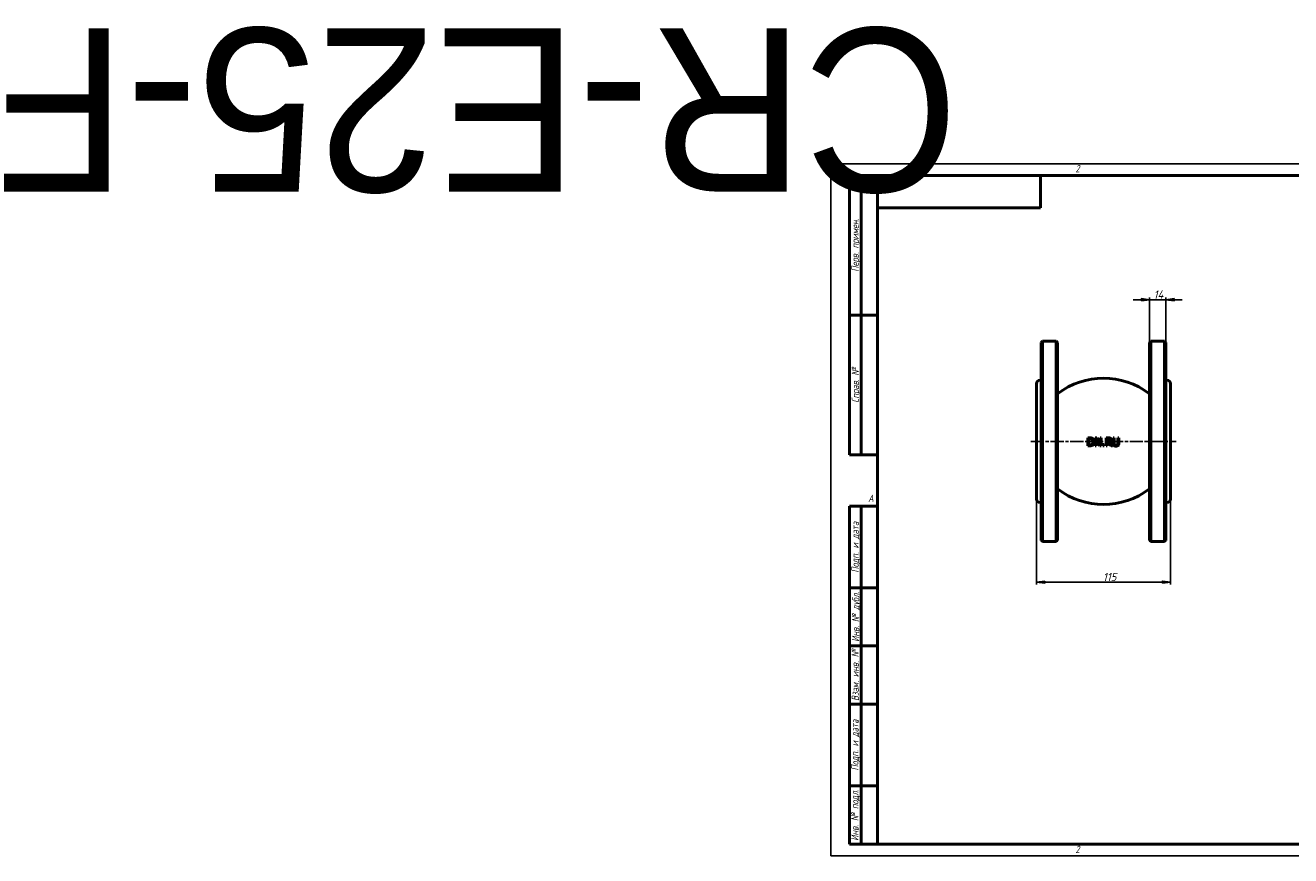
# Model space of a CAD drawing. Header units: millimetres. Extents: x -692 to 4500, y -139 to 713.
# Tile 1 of 3: x -692 to 395, y 0 to 713. Entities that reach past the tile are written whole.
import ezdxf
from ezdxf.enums import TextEntityAlignment as Align

# ---------------------------------------------------------------- set-up
doc = ezdxf.new("R2018")
doc.units = ezdxf.units.MM
doc.header["$LTSCALE"] = 2
doc.linetypes.add('CHAIN', pattern=[0.7087, 0.4724, -0.0591, 0.1181, -0.0591])
for name, color, linetype, lineweight in [('Видимый контур (ГОСТ)', 7, 'Continuous', 50), ('Кромка (ГОСТ)', 7, 'Continuous', 50), ('Обозначение (ГОСТ)', 7, 'Continuous', 25), ('Осевая линия (ГОСТ)', 7, 'Continuous', 25), ('Размер (ГОСТ)', 7, 'Continuous', 25), ('Эскизная геометрия (ГОСТ)', 7, 'Continuous', 50)]:
    doc.layers.add(name, color=color, linetype=linetype, lineweight=lineweight)
doc.styles.add('Альтернативный текст (ГОСТ)', font='arial.ttf', dxfattribs={"width": 0.8})
doc.styles.add('Обычный текст (ГОСТ)', font='GOST Common Italic.ttf')
doc.dimstyles.new('Обычный (ГОСТ)', dxfattribs={"dimscale": 2, "dimtxt": 3.5, "dimasz": 3.5, "dimexe": 1, "dimexo": 0, "dimgap": 0.5, "dimtad": 1, "dimtxsty": 'Обычный текст (ГОСТ)', "dimblk": 'Filled-1', "dimcen": 0.09, "dimdle": 15, "dimclrd": 256, "dimclre": 256, "dimclrt": 256, "dimazin": 2, "dimtfac": 0.714286, "dimtdec": 3, "dimtmove": 0, "dimatfit": 3, "dimfxl": 1, "dimtolj": 1, "dimlwd": 25, "dimlwe": 25, "dimarcsym": 0})

# ---------------------------------------------------------------- blocks, each defined once
blk = doc.blocks.new('Рамки ГОСТ - Рамка')
at = {"layer": 'Кромка (ГОСТ)', "lineweight": 25}
for p, q in [((0, 0), (0, 297)), ((0, 297), (420, 297)), ((420, 297), (420, 0)), ((420, 0), (0, 0))]:
    blk.add_line(p, q, dxfattribs=at)
at = {"layer": 'Кромка (ГОСТ)'}
for p, q in [((210, 292), (210, 297)), ((415, 292), (20, 292)), ((20, 292), (20, 5)), ((415, 5), (415, 292)), ((20, 5), (415, 5)), ((210, 5), (210, 0))]:
    blk.add_line(p, q, dxfattribs=at)
at = {"layer": 'Кромка (ГОСТ)', "char_height": 3.17, "attachment_point": 1, "style": 'Альтернативный текст (ГОСТ)'}
for s, insert, width in [('\\fGOST Common|b0|i1;{\\H3.1700;2}', (105, 296.5), 5.2328), ('\\fGOST Common|b0|i1;{\\H3.1700;1}', (315.02, 296.44), 5.2327), ('\\fGOST Common|b0|i1;{\\H3.1700;A}', (16, 155), 5.1335), ('\\fGOST Common|b0|i1;{\\H3.1700;A}', (416, 148.5), 5.0704), ('\\fGOST Common|b0|i1;{\\H3.1700;2}', (104.99, 4.3), 5.2328), ('\\fGOST Common|b0|i1;{\\H3.1700;1}', (315, 4.14), 6.6287), ('\\fGOST Common|b0|i1;{\\H3.1700;Формат А3}', (370, 4.39), 25.2103)]:
    blk.add_mtext(s, dxfattribs=dict(at, insert=insert, width=width))
blk = doc.blocks.new('ГОСТ - Доп. графы 1')
at = {"layer": 'Эскизная геометрия (ГОСТ)'}
for p, q in [((-12, 0), (-12, 145)), ((-12, 145), (0, 145)), ((-7, 145), (-7, 0)), ((-12, 110), (-7, 110)), ((-7, 110), (0, 110)), ((-12, 85), (-7, 85)), ((-7, 85), (0, 85)), ((-12, 60), (-7, 60)), ((-7, 60), (0, 60)), ((-12, 25), (-7, 25)), ((-7, 25), (0, 25)), ((0, 0), (-12, 0))]:
    blk.add_line(p, q, dxfattribs=at)
at = {"layer": 'Обозначение (ГОСТ)', "char_height": 3.17, "attachment_point": 5, "rotation": 90, "style": 'Альтернативный текст (ГОСТ)'}
for s, insert, width in [('\\fGOST Common|b0|i1;{\\H3.1700;Подп. и дата}', (-9.37, 127.41), 34.7679), ('\\fGOST Common|b0|i1;{\\H3.1700;Инв. № дубл.}', (-8.95, 97.55), 24.8438), ('\\fGOST Common|b0|i1;{\\H3.1700;Взам. инв. №}', (-9.58, 72.53), 24.8669), ('\\fGOST Common|b0|i1;{\\H3.1700;Подп. и дата}', (-9.5, 42.47), 35.1486), ('\\fGOST Common|b0|i1;{\\H3.1700;Инв. № подл.}', (-9.5, 12.41), 24.9618)]:
    blk.add_mtext(s, dxfattribs=dict(at, insert=insert, width=width))
at = {"layer": 'Обозначение (ГОСТ)', "lineweight": 30, "flags": 17}
for tag, p in [('Подп._и_дата_2', (-3.53, 127.51)), ('Инв._номер_дубликата', (-3.41, 97.47)), ('Взамен_инв._номера', (-3.46, 72.53)), ('Подп._и_дата_1', (-3.42, 42.35)), ('ИНВЕНТАРНЫЙ_НОМЕР', (-3.33, 12.68))]:
    blk.add_attdef(tag, text='', height=3.17, rotation=90, dxfattribs=at).set_placement(p, align=Align.MIDDLE_CENTER)
blk = doc.blocks.new('ГОСТ - Доп. графы 2')
at = {"layer": 'Эскизная геометрия (ГОСТ)'}
for p, q in [((-12, 0), (-12, 120)), ((-12, 120), (0, 120)), ((-7, 0), (-7, 120)), ((-12, 60), (0, 60)), ((0, 0), (-12, 0))]:
    blk.add_line(p, q, dxfattribs=at)
at = {"layer": 'Обозначение (ГОСТ)', "char_height": 3.17, "attachment_point": 5, "rotation": 90, "style": 'Альтернативный текст (ГОСТ)'}
for s, insert, width in [('\\fGOST Common|b0|i1;{\\H3.1700;Перв. примен.}', (-9.19, 90.05), 60.0143), ('\\fGOST Common|b0|i1;{\\H3.1700;Справ. №}', (-9.1, 30), 59.9357)]:
    blk.add_mtext(s, dxfattribs=dict(at, insert=insert, width=width))
at = {"layer": 'Обозначение (ГОСТ)', "lineweight": 30, "flags": 17}
for tag, p in [('Первичная_применяемость', (-3.65, 90.03)), ('Справочный_номер', (-3.55, 30.02))]:
    blk.add_attdef(tag, text='', height=3.17, rotation=90, dxfattribs=at).set_placement(p, align=Align.MIDDLE_CENTER)
blk = doc.blocks.new('ГОСТ - Доп. графы 3')
at = {"layer": 'Эскизная геометрия (ГОСТ)'}
for p, q in [((0, 0), (70, 0)), ((70, 0), (70, -14)), ((70, -14), (0, -14))]:
    blk.add_line(p, q, dxfattribs=at)
at = {"layer": 'Обозначение (ГОСТ)', "lineweight": 30}
blk.add_attdef('ОБОЗНАЧЕНИЕ', text='', height=5, rotation=180, dxfattribs=at).set_placement((34.94, -6.97), align=Align.MIDDLE_CENTER)
blk = doc.blocks.new('Filled-1')
at = {"color": 0}
for p, q in [((0, 0), (-1, 0.14)), ((-1, 0.14), (-1, -0.14)), ((-1, 0), (0, 0)), ((-1, -0.14), (0, 0))]:
    blk.add_line(p, q, dxfattribs=at)
at = {"color": 0, "flags": 128}
blk.add_lwpolyline([(-1, -0.14), (0, 0), (-1, 0.14), (-1, -0.14)], dxfattribs=at)
at = {"color": 0}
blk.add_solid([(-1, -0.14), (0, 0), (-1, 0.14), (-1, -0.14)], dxfattribs=at)
blk = doc.blocks.new('*D9')
at = {"layer": 'Defpoints', "color": 0, "linetype": 'Continuous', "transparency": 16777216}
for p in [(176.5, 306.2), (291.5, 306.2), (291.5, 234.8)]:
    blk.add_point(p, dxfattribs=at)
at = {"layer": 'Размер (ГОСТ)', "linetype": 'Continuous', "lineweight": 25, "transparency": 16777216}
for p, q in [((176.5, 306.2), (176.5, 232.8)), ((291.5, 306.2), (291.5, 232.8)), ((183.5, 234.8), (284.5, 234.8))]:
    blk.add_line(p, q, dxfattribs=at)
at = {"layer": 'Размер (ГОСТ)', "linetype": 'Continuous', "lineweight": 25, "transparency": 16777216, "xscale": 7, "yscale": 7, "zscale": 7, "rotation": 180}
blk.add_blockref('Filled-1', (176.5, 234.8), dxfattribs=at)
at = {"layer": 'Размер (ГОСТ)', "linetype": 'Continuous', "lineweight": 25, "transparency": 16777216, "xscale": 7, "yscale": 7, "zscale": 7}
blk.add_blockref('Filled-1', (291.5, 234.8), dxfattribs=at)
at = {"layer": 'Размер (ГОСТ)', "linetype": 'Continuous', "lineweight": 25, "transparency": 16777216, "insert": (233.5, 242.8), "char_height": 7, "attachment_point": 1, "style": 'Обычный текст (ГОСТ)'}
blk.add_mtext('\\A1;115', dxfattribs=at)
blk = doc.blocks.new('*D10')
at = {"layer": 'Defpoints', "color": 0, "linetype": 'Continuous', "transparency": 16777216}
for p in [(287.5, 477.2), (273.5, 440.7), (287.5, 440.7)]:
    blk.add_point(p, dxfattribs=at)
at = {"layer": 'Размер (ГОСТ)', "linetype": 'Continuous', "lineweight": 25, "transparency": 16777216}
for p, q in [((273.5, 440.7), (273.5, 479.2)), ((287.5, 440.7), (287.5, 479.2)), ((266.5, 477.2), (259.5, 477.2)), ((273.5, 477.2), (287.5, 477.2)), ((294.5, 477.2), (301.5, 477.2))]:
    blk.add_line(p, q, dxfattribs=at)
at = {"layer": 'Размер (ГОСТ)', "linetype": 'Continuous', "lineweight": 25, "transparency": 16777216, "xscale": 7, "yscale": 7, "zscale": 7}
blk.add_blockref('Filled-1', (273.5, 477.2), dxfattribs=at)
at = {"layer": 'Размер (ГОСТ)', "linetype": 'Continuous', "lineweight": 25, "transparency": 16777216, "xscale": 7, "yscale": 7, "zscale": 7, "rotation": 180}
blk.add_blockref('Filled-1', (287.5, 477.2), dxfattribs=at)
at = {"layer": 'Размер (ГОСТ)', "linetype": 'Continuous', "lineweight": 25, "transparency": 16777216, "insert": (277, 485.2), "char_height": 7, "attachment_point": 1, "style": 'Обычный текст (ГОСТ)'}
blk.add_mtext('\\A1;14', dxfattribs=at)

msp = doc.modelspace()

# ---------------------------------------------------------------- linework, layer by layer
at = {"layer": 'Видимый контур (ГОСТ)'}
for p, q in [((180.483, 440.667), (181.483, 441.667)), ((180.483, 270.667), (180.483, 440.667)), ((181.483, 441.667), (181.483, 269.667)), ((181.483, 441.667), (193.483, 441.667)), ((193.483, 269.667), (193.483, 441.667)), ((194.483, 440.667), (193.483, 441.667)), ((194.483, 440.667), (194.483, 270.667)), ((273.483, 440.667), (274.483, 441.667)), ((273.483, 270.667), (273.483, 440.667)), ((274.483, 441.667), (274.483, 269.667)), ((274.483, 441.667), (286.483, 441.667)), ((286.483, 269.667), (286.483, 441.667)), ((287.483, 440.667), (286.483, 441.667)), ((287.483, 440.667), (287.483, 270.667)), ((176.483, 306.167), (176.483, 405.167)), ((179.483, 408.167), (180.483, 408.167)), ((287.483, 408.167), (288.483, 408.167)), ((291.483, 405.167), (291.483, 306.167)), ((220.389, 351.746), (220.389, 358.746)), ((228.24, 358.746), (226.918, 358.746)), ((226.918, 351.746), (226.918, 358.746)), ((231.059, 353.203), (228.24, 358.746)), ((231.927, 358.746), (231.059, 358.746)), ((231.059, 353.203), (231.059, 358.746)), ((231.927, 358.746), (231.927, 351.746)), ((236.261, 351.746), (236.261, 358.746)), ((243.08, 358.746), (242.149, 358.746)), ((242.149, 354.378), (242.149, 358.746)), ((243.08, 358.746), (243.08, 354.378)), ((247.215, 358.746), (246.285, 358.746)), ((246.285, 354.355), (246.285, 358.746)), ((247.215, 358.746), (247.215, 354.378)), ((221.32, 357.94), (222.029, 357.94)), ((221.32, 357.94), (221.32, 352.551)), ((222.029, 352.551), (221.32, 352.551)), ((226.918, 351.746), (227.786, 351.746)), ((227.786, 357.781), (227.786, 351.746)), ((227.786, 357.781), (230.884, 351.746)), ((230.884, 351.746), (231.927, 351.746)), ((234.65, 353.084), (233.527, 353.084)), ((233.527, 351.746), (233.527, 353.084)), ((233.527, 351.746), (234.65, 351.746)), ((234.65, 353.084), (234.65, 351.746)), ((236.261, 351.746), (237.191, 351.746)), ((237.191, 357.94), (237.191, 355.308)), ((237.191, 357.94), (238.116, 357.94)), ((238.008, 355.308), (237.191, 355.308)), ((237.191, 354.531), (237.191, 351.746)), ((237.191, 354.531), (238.258, 354.531)), ((238.258, 354.531), (240.47, 351.746)), ((241.679, 351.746), (239.188, 354.792)), ((179.483, 303.167), (180.483, 303.167)), ((287.483, 303.167), (288.483, 303.167)), ((180.483, 270.667), (181.483, 269.667)), ((181.483, 269.667), (193.483, 269.667)), ((194.483, 270.667), (193.483, 269.667)), ((273.483, 270.667), (274.483, 269.667)), ((274.483, 269.667), (286.483, 269.667)), ((287.483, 270.667), (286.483, 269.667))]:
    msp.add_line(p, q, dxfattribs=at)
for centre, radius, start, end in [((179.483, 405.167), 3, 90, 180), ((233.983, 344.868), 65, 52.577172, 127.422828), ((288.483, 405.167), 3, 0, 90), ((179.483, 306.167), 3, 180, 270), ((233.983, 366.465), 65, 232.577172, 307.422828), ((288.483, 306.167), 3, 270, 0)]:
    msp.add_arc(centre, radius, start, end, dxfattribs=at)
for centre, major_axis, ratio, start_param, end_param in [((233.983, 358.745), (-65.394, 0), 0.00001113, 4.89693786, 4.92179464), ((233.983, 358.745), (-65.396, 0), 0.00001499, 4.64993514, 4.67755275), ((233.983, 351.747), (65.328, 0), 0.00001447, 4.50277121, 4.52791916), ((233.984, 351.746), (65.33, 0), 0.00001014, 4.81184343, 4.83044832)]:
    msp.add_ellipse(centre, major_axis=major_axis, ratio=ratio, start_param=start_param, end_param=end_param, dxfattribs=at)
for points, knots in [([(224.491, 358.19), (224.238, 358.355), (223.955, 358.474), (223.403, 358.639), (222.948, 358.746), (221.983, 358.746)], [0, 0, 0, 0, 0.091527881, 0.091527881, 0.17536079, 0.17536079, 0.17536079, 0.17536079]), ([(239.846, 358.377), (239.718, 358.46), (239.583, 358.529), (239.262, 358.649), (239.117, 358.674), (238.709, 358.733), (238.37, 358.746), (238.065, 358.746)], [0, 0, 0, 0, 0.045875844, 0.045875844, 0.10285626, 0.10285626, 0.265107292, 0.265107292, 0.265107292, 0.265107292]), ([(222, 351.746), (222.351, 351.746), (222.729, 351.76), (223.385, 351.846), (223.6, 351.901), (224.035, 352.057), (224.263, 352.171), (224.479, 352.307)], [0, 0, 0, 0, 0.106980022, 0.106980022, 0.201366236, 0.201366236, 0.317577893, 0.317577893, 0.317577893, 0.317577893]), ([(222.029, 357.94), (222.665, 357.94), (223.021, 357.864), (223.467, 357.731), (223.678, 357.639), (223.878, 357.52)], [-0.141465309, -0.141465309, -0.141465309, -0.141465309, -0.070556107, -0.070556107, 0, 0, 0, 0]), ([(223.963, 353.016), (223.798, 352.9), (223.621, 352.808), (223.328, 352.703), (223.139, 352.643), (222.56, 352.564), (222.29, 352.551), (222.029, 352.551)], [-0.357956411, -0.357956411, -0.357956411, -0.357956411, -0.178022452, -0.178022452, -0.079913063, -0.079913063, 0, 0, 0, 0]), ([(223.878, 357.52), (224.063, 357.407), (224.227, 357.269), (224.511, 356.936), (224.623, 356.748), (224.789, 356.354), (224.845, 356.153), (224.922, 355.719), (224.939, 355.484), (224.939, 355.251)], [-0.264053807, -0.264053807, -0.264053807, -0.264053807, -0.198475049, -0.198475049, -0.132208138, -0.132208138, -0.06990455, -0.06990455, 0, 0, 0, 0]), ([(224.939, 355.251), (224.939, 354.902), (224.905, 354.538), (224.759, 354.03), (224.666, 353.776), (224.341, 353.32), (224.166, 353.153), (223.963, 353.016)], [-0.353217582, -0.353217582, -0.353217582, -0.353217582, -0.169142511, -0.169142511, -0.074356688, -0.074356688, 0, 0, 0, 0]), ([(224.479, 352.307), (224.676, 352.437), (224.854, 352.59), (225.179, 352.946), (225.32, 353.146), (225.629, 353.696), (225.731, 353.999), (225.873, 354.569), (225.909, 354.903), (225.909, 355.24)], [0, 0, 0, 0, 0.071633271, 0.071633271, 0.145844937, 0.145844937, 0.262011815, 0.262011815, 0.417316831, 0.417316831, 0.417316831, 0.417316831]), ([(225.909, 355.24), (225.909, 355.622), (225.87, 356.006), (225.668, 356.767), (225.52, 357.063), (225.251, 357.48), (225.122, 357.643), (224.827, 357.942), (224.665, 358.074), (224.491, 358.19)], [0, 0, 0, 0, 0.11458995, 0.11458995, 0.236360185, 0.236360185, 0.325643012, 0.325643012, 0.415414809, 0.415414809, 0.415414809, 0.415414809]), ([(239.273, 355.671), (239.2, 355.598), (239.118, 355.536), (239.027, 355.487), (238.999, 355.472), (238.97, 355.458), (238.944, 355.447), (238.896, 355.426), (238.852, 355.411), (238.816, 355.401), (238.798, 355.395), (238.781, 355.391), (238.767, 355.387), (238.754, 355.384), (238.743, 355.381), (238.734, 355.379), (238.674, 355.366), (238.619, 355.356), (238.561, 355.347), (238.491, 355.336), (238.42, 355.328), (238.35, 355.322), (238.236, 355.312), (238.121, 355.308), (238.008, 355.308)], [-0.097332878, -0.097332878, -0.097332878, -0.097332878, -0.0870568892, -0.0870568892, -0.0870568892, -0.0838102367, -0.0838102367, -0.0838102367, -0.0780446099, -0.0780446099, -0.0780446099, -0.0751617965, -0.0751617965, -0.0751617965, -0.0724912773, -0.0724912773, -0.0724912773, -0.0549592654, -0.0549592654, -0.0549592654, -0.033912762, -0.033912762, -0.033912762, 0, 0, 0, 0]), ([(238.116, 357.94), (238.295, 357.94), (238.488, 357.931), (238.769, 357.888), (238.87, 357.865), (239.061, 357.797), (239.147, 357.755), (239.228, 357.702)], [-0.115476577, -0.115476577, -0.115476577, -0.115476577, -0.060971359, -0.060971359, -0.028977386, -0.028977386, 0, 0, 0, 0]), ([(239.188, 354.792), (239.484, 354.902), (239.756, 355.058), (240.151, 355.422), (240.324, 355.624), (240.515, 356.038), (240.562, 356.187), (240.626, 356.506), (240.64, 356.676), (240.64, 356.845)], [0, 0, 0, 0, 0.09505226, 0.09505226, 0.161252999, 0.161252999, 0.195901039, 0.195901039, 0.233352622, 0.233352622, 0.233352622, 0.233352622]), ([(239.228, 357.702), (239.307, 357.649), (239.378, 357.586), (239.438, 357.513), (239.462, 357.484), (239.483, 357.455), (239.501, 357.427), (239.518, 357.4), (239.533, 357.374), (239.546, 357.349), (239.552, 357.337), (239.557, 357.325), (239.563, 357.313), (239.569, 357.3), (239.574, 357.288), (239.579, 357.275), (239.621, 357.174), (239.647, 357.067), (239.66, 356.958), (239.667, 356.897), (239.67, 356.834), (239.67, 356.772)], [-0.0940970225, -0.0940970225, -0.0940970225, -0.0940970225, -0.0744050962, -0.0744050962, -0.0744050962, -0.0666739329, -0.0666739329, -0.0666739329, -0.0592460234, -0.0592460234, -0.0592460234, -0.0557295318, -0.0557295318, -0.0557295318, -0.0517523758, -0.0517523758, -0.0517523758, -0.0187826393, -0.0187826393, -0.0187826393, 0, 0, 0, 0]), ([(239.67, 356.772), (239.67, 356.64), (239.661, 356.507), (239.637, 356.378), (239.623, 356.298), (239.604, 356.226), (239.583, 356.161), (239.58, 356.153), (239.577, 356.144), (239.574, 356.136), (239.563, 356.105), (239.551, 356.075), (239.538, 356.047), (239.475, 355.904), (239.387, 355.778), (239.273, 355.671)], [-0.107684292, -0.107684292, -0.107684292, -0.107684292, -0.077410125, -0.077410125, -0.077410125, -0.058683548, -0.058683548, -0.058683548, -0.056251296, -0.056251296, -0.056251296, -0.04694247, -0.04694247, -0.04694247, 0, 0, 0, 0]), ([(240.64, 356.845), (240.64, 357.076), (240.612, 357.311), (240.512, 357.598), (240.434, 357.804), (240.131, 358.164), (239.997, 358.28), (239.846, 358.377)], [0, 0, 0, 0, 0.069297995, 0.069297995, 0.091054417, 0.091054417, 0.104458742, 0.104458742, 0.104458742, 0.104458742]), ([(242.149, 354.378), (242.149, 354.07), (242.168, 353.748), (242.281, 353.124), (242.363, 352.918), (242.531, 352.579), (242.66, 352.401), (242.819, 352.245)], [0, 0, 0, 0, 0.092369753, 0.092369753, 0.190534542, 0.190534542, 0.331645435, 0.331645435, 0.331645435, 0.331645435]), ([(242.819, 352.245), (243.014, 352.05), (243.241, 351.903), (243.732, 351.704), (244.099, 351.598), (244.679, 351.598)], [0, 0, 0, 0, 0.083555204, 0.083555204, 0.160991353, 0.160991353, 0.160991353, 0.160991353]), ([(243.38, 352.965), (243.321, 353.055), (243.271, 353.151), (243.176, 353.391), (243.152, 353.51), (243.093, 353.826), (243.08, 354.118), (243.08, 354.378)], [0, 0, 0, 0, 0.032652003, 0.032652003, 0.077966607, 0.077966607, 0.269227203, 0.269227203, 0.269227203, 0.269227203]), ([(244.679, 352.392), (244.534, 352.392), (244.386, 352.403), (244.243, 352.43), (244.235, 352.431), (244.227, 352.433), (244.219, 352.434), (244.165, 352.445), (244.115, 352.458), (244.069, 352.471), (244.026, 352.484), (243.987, 352.498), (243.952, 352.512), (243.93, 352.52), (243.91, 352.528), (243.891, 352.537), (243.873, 352.545), (243.857, 352.552), (243.842, 352.56), (243.705, 352.628), (243.585, 352.717), (243.483, 352.832), (243.446, 352.874), (243.411, 352.918), (243.38, 352.965)], [-0.121953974, -0.121953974, -0.121953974, -0.121953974, -0.095511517, -0.095511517, -0.095511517, -0.094044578, -0.094044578, -0.094044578, -0.083910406, -0.083910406, -0.083910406, -0.074339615, -0.074339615, -0.074339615, -0.06857684, -0.06857684, -0.06857684, -0.063311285, -0.063311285, -0.063311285, -0.017032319, -0.017032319, -0.017032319, 0, 0, 0, 0]), ([(245.984, 352.965), (245.937, 352.894), (245.882, 352.829), (245.757, 352.711), (245.687, 352.659), (245.464, 352.528), (245.31, 352.478), (245.019, 352.409), (244.849, 352.392), (244.679, 352.392)], [0, 0, 0, 0, 0.025706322, 0.025706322, 0.051930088, 0.051930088, 0.103963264, 0.103963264, 0.173008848, 0.173008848, 0.173008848, 0.173008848]), ([(244.679, 351.598), (245.283, 351.598), (245.633, 351.702), (245.968, 351.835), (246.094, 351.899), (246.333, 352.055), (246.444, 352.144), (246.546, 352.245)], [0, 0, 0, 0, 0.183695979, 0.183695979, 0.303565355, 0.303565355, 0.423378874, 0.423378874, 0.423378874, 0.423378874]), ([(246.285, 354.355), (246.285, 354.148), (246.276, 353.929), (246.226, 353.549), (246.196, 353.426), (246.115, 353.194), (246.057, 353.076), (245.984, 352.965)], [0, 0, 0, 0, 0.062033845, 0.062033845, 0.114788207, 0.114788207, 0.176528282, 0.176528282, 0.176528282, 0.176528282]), ([(246.546, 352.245), (246.663, 352.357), (246.764, 352.481), (246.936, 352.761), (247.002, 352.911), (247.117, 353.281), (247.215, 353.682), (247.215, 354.378)], [0, 0, 0, 0, 0.048823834, 0.048823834, 0.098436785, 0.098436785, 0.164926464, 0.164926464, 0.164926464, 0.164926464])]:
    msp.add_open_spline(points, degree=3, knots=knots, dxfattribs=at)
at = {"layer": 'Осевая линия (ГОСТ)', "linetype": 'CHAIN', "ltscale": 11.993792}
msp.add_line((171.483, 355.667), (296.483, 355.667), dxfattribs=at)

# ---------------------------------------------------------------- block references
ref = msp.add_blockref('ГОСТ - Доп. графы 3', (40, 584), dxfattribs=dict(xscale=2, yscale=2, zscale=2))
lines = msp.add_mtext('CR-E25-F', dxfattribs={"layer": 'Обозначение (ГОСТ)', "insert": (109.884, 570.065), "char_height": 140.2497, "attachment_point": 1, "rotation": 180})
ref.add_attrib('ОБОЗНАЧЕНИЕ', '', (109.884, 570.065)).embed_mtext(lines)
at = {"xscale": 2, "yscale": 2, "zscale": 2}
for name, p in [('Рамки ГОСТ - Рамка', (0, 0)), ('ГОСТ - Доп. графы 2', (40, 344)), ('ГОСТ - Доп. графы 1', (40, 10))]:
    msp.add_blockref(name, p, dxfattribs=at)

# ---------------------------------------------------------------- dimensions: what is measured, and where the dimension line sits
at = {"layer": 'Размер (ГОСТ)', "linetype": 'Continuous', "lineweight": 25}
for base, p1, p2, override, picture, middle in [((287.483, 477.167), (273.483, 440.667), (287.483, 440.667), {"dimgap": 0.5, "dimdec": 2, "dimtol": 0, "dimlim": 0, "dimtp": 0, "dimtm": 0, "dimtdec": 3, "dimtofl": 1, "dimatfit": 1}, '*D10', (280.483, 477.167)), ((291.483, 234.842), (176.483, 306.167), (291.483, 306.167), {"dimgap": 0.5, "dimdec": 2, "dimtol": 0, "dimlim": 0, "dimtp": 0, "dimtm": 0, "dimtdec": 3, "dimtofl": 0, "dimatfit": 1}, '*D9', (238.983, 234.842))]:
    dim = msp.add_linear_dim(base=base, p1=p1, p2=p2, angle=180, dimstyle='Обычный (ГОСТ)', override=override, dxfattribs=at)
    dim.commit()
    dim.dimension.update_dxf_attribs({"geometry": picture, "text_midpoint": middle, "dimtype": 160})

doc.saveas('drawing.dxf')
